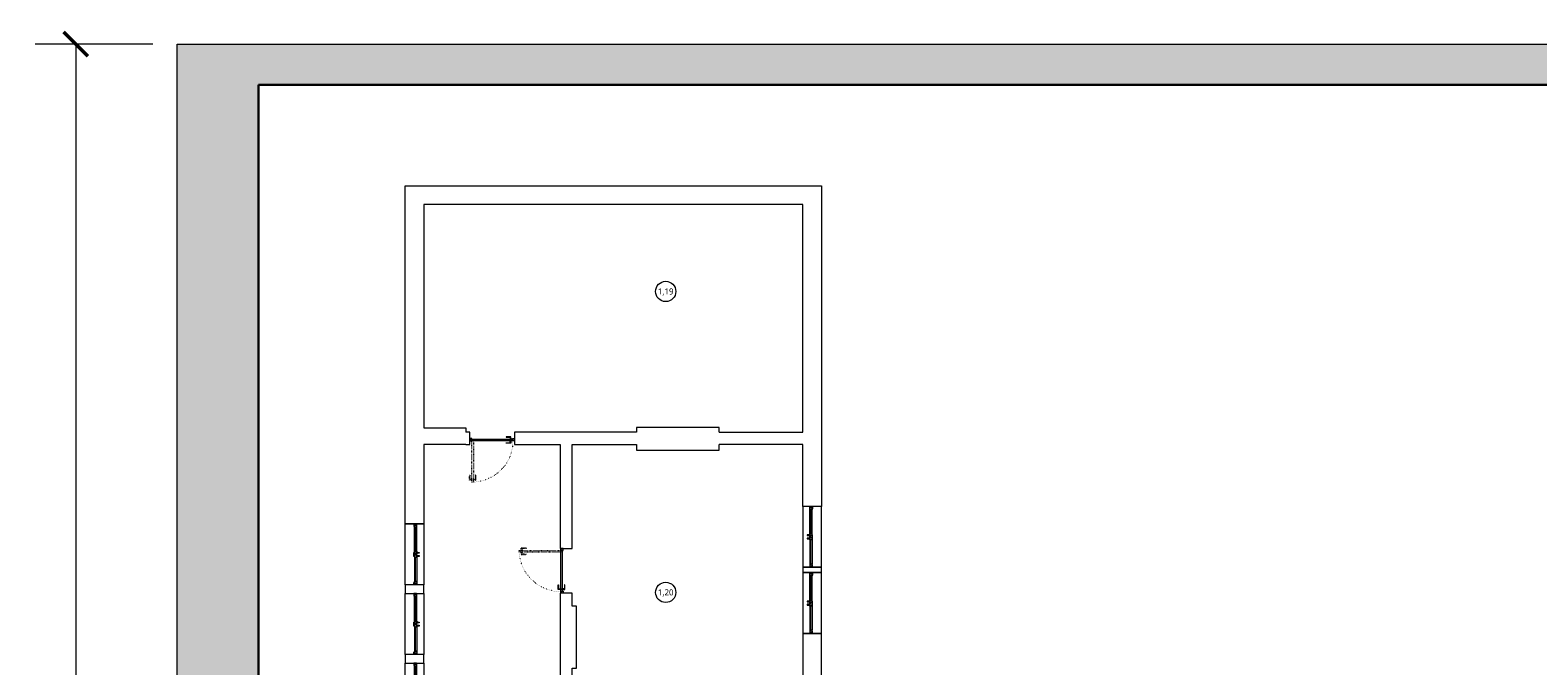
# Model space of a CAD drawing. Header units: millimetres. Extents: x 80301 to 146489, y -78581 to -28273.
# Tile 26 of 135: x 93870 to 97584, y -63867 to -62301. Entities that reach past the tile are written whole.
import ezdxf
from ezdxf.enums import TextEntityAlignment as Align

# ---------------------------------------------------------------- set-up
doc = ezdxf.new("R2010")
doc.units = ezdxf.units.MM
doc.linetypes.add('ACAD_ISO03W100', pattern=[30, 12, -18])
doc.linetypes.add('ACAD_ISO07W100', pattern=[3, 0, -3])
doc.layers.get('0').update_dxf_attribs({"lineweight": 0})
for name, color, linetype, lineweight in [('A-opisram.ART', 250, 'Continuous', 0), ('opis..KF', 250, 'Continuous', 15), ('stolarka_arch', 250, 'Continuous', 5), ('ściany ist..KF', 61, 'Continuous', 5)]:
    doc.layers.add(name, color=color, linetype=linetype, lineweight=lineweight)
doc.layers.add('A-pomocram.ART', color=254, linetype='Continuous', lineweight=0, plot=False)
doc.layers.add('A-wymram.ART', color=10, linetype='Continuous', lineweight=5, plot=False)
doc.layers.add('A-przekrycieram.ART', color=7, linetype='Continuous', lineweight=0, true_color=0xffffff)
doc.styles.add('ARCH', font='segoeuil.ttf')
doc.dimstyles.new('RAMKA', dxfattribs={"dimscale": 20, "dimtxt": 4, "dimasz": 3, "dimexe": 5, "dimexo": 3, "dimgap": 1, "dimtad": 1, "dimdec": 1, "dimlfac": 0.01, "dimtxsty": 'ARCH', "dimblk": 'ARCHTICK', "dimcen": 0, "dimclrd": 256, "dimclre": 256, "dimclrt": 256, "dimadec": 0, "dimazin": 0, "dimtfac": 1, "dimtdec": 1, "dimtofl": 0, "dimtmove": 1, "dimatfit": 3, "dimfxl": 10, "dimfxlon": 1, "dimlwd": 0, "dimlwe": 0, "dimarcsym": 0})

# ---------------------------------------------------------------- blocks, each defined once
blk = doc.blocks.new('*U975')
at = {"layer": 'stolarka_arch', "lineweight": 0}
blk.add_lwpolyline([(0, 0), (150, 0), (150, -46), (0, -46)], close=True, dxfattribs=at)
at = {"layer": 'stolarka_arch'}
for points in [[(0, -22), (6, -22), (6, -23), (3, -23), (3, -28), (0, -28)], [(3, -23), (8, -23), (8, -29), (2, -29), (2, -28), (3, -28)], [(8, -26), (68, -26), (68, -23), (8, -23)], [(8, -26), (68, -26), (68, -29), (8, -29)], [(73, -23), (68, -23), (68, -29), (74, -29), (74, -28), (73, -28)], [(73, -30), (69, -30), (69, -29), (73, -29)], [(70, -22), (80, -22), (80, -23), (77, -23), (77, -28), (73, -28), (73, -23), (70, -23)], [(72, -35), (70, -35), (70, -30), (72, -30)], [(77, -23), (82, -23), (82, -29), (76, -29), (76, -28), (77, -28)], [(81, -30), (77, -30), (77, -29), (81, -29)], [(80, -35), (78, -35), (78, -30), (80, -30)], [(142, -26), (82, -26), (82, -23), (142, -23)], [(142, -26), (82, -26), (82, -29), (142, -29)], [(147, -23), (142, -23), (142, -29), (148, -29), (148, -28), (147, -28)], [(150, -22), (144, -22), (144, -23), (147, -23), (147, -28), (150, -28)]]:
    blk.add_lwpolyline(points, close=True, dxfattribs=at)
blk = doc.blocks.new('*U648')
at = {"layer": 'stolarka_arch', "linetype": 'ACAD_ISO03W100', "lineweight": 0, "ltscale": 0.1}
for points in [[(3.5, 97), (-1.5, 97), (-1.5, 85), (-0.5, 85), (-0.5, 95), (3.5, 95)], [(3.5, 98), (3.5, 94), (4.5, 94), (4.5, 98)], [(4.5, 102), (4.5, 0), (8.5, 0), (8.5, 102)], [(9.5, 98), (9.5, 94), (8.5, 94), (8.5, 98)], [(9.5, 97), (14.5, 97), (14.5, 85), (13.5, 85), (13.5, 95), (9.5, 95)]]:
    blk.add_lwpolyline(points, close=True, dxfattribs=at)
at = {"layer": 'stolarka_arch'}
for points in [[(5, -4), (5, -6), (0, -6), (0, 0), (4, 0), (4, -4), (5, -4)], [(106, 0), (4, 0), (4, -4), (106, -4)], [(101, 1), (101, 6), (89, 6), (89, 5), (99, 5), (99, 1)], [(102, 1), (98, 1), (98, 0), (102, 0)], [(105, -4), (105, -6), (110, -6), (110, 0), (106, 0), (106, -4), (105, -4)], [(101, -5), (101, -10), (89, -10), (89, -9), (99, -9), (99, -5)], [(102, -5), (98, -5), (98, -4), (102, -4)]]:
    blk.add_lwpolyline(points, close=True, dxfattribs=at)
blk.add_circle((4, 0.5), 0.5, dxfattribs=at)
at = {"layer": 'stolarka_arch', "linetype": 'ACAD_ISO07W100', "lineweight": 0, "ltscale": 0.5}
blk.add_arc((4, 0), 102, 0, 89.6506, dxfattribs=at)
blk = doc.blocks.new('nr pom')
at = {"layer": 'opis..KF', "lineweight": 20}
blk.add_circle((0, 0), 25, dxfattribs=at)
at = {"layer": 'opis..KF', "style": 'ARCH'}
blk.add_attdef('00', text='', height=15, dxfattribs=at).set_placement((0, 0), align=Align.MIDDLE_CENTER)
blk = doc.blocks.new('_ArchTick')
at = {"color": 0, "linetype": 'ByBlock', "const_width": 0.15}
blk.add_lwpolyline([(-0.5, -0.5), (0.5, 0.5)], dxfattribs=at)
blk = doc.blocks.new('*D1238')
at = {"layer": 'A-wymram.ART', "linetype": 'Continuous', "lineweight": 0, "transparency": 16777216}
for p, q in [((-60, 4200), (-350, 4200)), ((-250, 4200), (-250, 0)), ((-60, 0), (-350, 0))]:
    blk.add_line(p, q, dxfattribs=at)
at = {"layer": 'Defpoints', "color": 0, "transparency": 16777216}
for p in [(0, 4200), (0, 0), (-250, 0)]:
    blk.add_point(p, dxfattribs=at)
at = {"layer": 'A-wymram.ART', "lineweight": 0, "transparency": 16777216, "xscale": 60, "yscale": 60, "zscale": 60}
for p, rotation in [((-250, 4200), 90), ((-250, 0), 270)]:
    blk.add_blockref('_ArchTick', p, dxfattribs=dict(at, rotation=rotation))
at = {"layer": 'A-wymram.ART', "transparency": 16777216, "insert": (-310.7, 2100), "char_height": 80, "attachment_point": 5, "rotation": 90, "style": 'ARCH'}
blk.add_mtext('42', dxfattribs=at)
blk = doc.blocks.new('*U1234')
at = {"layer": 'A-przekrycieram.ART'}
h = blk.add_hatch(color=256, dxfattribs=at)
h.dxf.hatch_style = 1
h.paths.add_polyline_path([(0, 4200), (8500, 4200), (8500, 0), (0, 0)])
h.paths.add_polyline_path([(200, 4100), (8400, 4100), (8400, 100), (200, 100)], flags=16)
at = {"layer": 'A-opisram.ART', "lineweight": 30}
blk.add_lwpolyline([(200, 4100), (8400, 4100), (8400, 100), (200, 100)], close=True, dxfattribs=at)
at = {"layer": 'A-pomocram.ART'}
blk.add_lwpolyline([(0, 4200), (8500, 4200), (8500, 0), (0, 0)], close=True, dxfattribs=at)
at = {"layer": 'A-wymram.ART'}
dim = blk.add_linear_dim(base=(-250, 0), p1=(0, 4200), p2=(0, 0), angle=90, dimstyle='RAMKA', dxfattribs=at)
dim.commit()
dim.dimension.update_dxf_attribs({"geometry": '*D1238', "text_midpoint": (-310.67, 2100)})

msp = doc.modelspace()

# ---------------------------------------------------------------- linework, layer by layer
at = {"layer": 'ściany ist..KF', "linetype": 'ByBlock'}
for p, q in [((94953.04, -63291.99), (94943.07, -63291.99)), ((94953.04, -63321.99), (94953.04, -63291.99)), ((94943.07, -63321.99), (94953.04, -63321.99))]:
    msp.add_line(p, q, dxfattribs=at)
for points in [[(94839.07, -63517.89), (94793.07, -63517.89), (94793.07, -62684.99), (95819.07, -62684.99), (95819.07, -63474.48), (95773.07, -63474.48), (95773.07, -63321.99), (95566.62, -63321.99)], [(95566.62, -63291.99), (95773.07, -63291.99), (95773.07, -62730.99), (94839.07, -62730.99), (94839.07, -63280.99), (94943.07, -63280.99), (94943.07, -63291.99)], [(95363.62, -63291.99), (95063.03, -63291.99), (95063.03, -63321.99), (95174.91, -63321.99), (95174.91, -63578.52), (95204.91, -63578.52), (95204.91, -63321.99), (95363.62, -63321.99)], [(95566.62, -63291.99), (95566.62, -63279.97), (95363.62, -63279.97), (95363.62, -63291.99)], [(94943.07, -63321.99), (94839.07, -63321.99), (94839.07, -63517.89)], [(95363.62, -63321.99), (95363.62, -63335.97), (95566.62, -63335.97), (95566.62, -63321.99)], [(95204.91, -63688.52), (95174.91, -63688.52), (95174.91, -64339.99), (95828.97, -64339.99), (95828.97, -64293.99), (95819.07, -64293.99), (95819.07, -64241.91), (95773.07, -64241.91), (95773.07, -64309.99), (95204.91, -64309.99), (95204.91, -64045.25), (95215.91, -64045.25), (95215.91, -63977.23), (95204.91, -63977.23), (95204.91, -63873.25), (95215.91, -63873.25), (95215.91, -63720.23), (95204.91, -63720.23), (95204.91, -63688.52), (95174.91, -63688.52)]]:
    msp.add_lwpolyline(points, dxfattribs=at)
for points in [[(95773.07, -63637.78), (95819.07, -63637.78), (95819.07, -63624.48), (95773.07, -63624.48)], [(94793.07, -63689.37), (94839.07, -63689.37), (94839.07, -63667.89), (94793.07, -63667.89)], [(95773.07, -63920.43), (95819.07, -63920.43), (95819.07, -63787.78), (95773.07, -63787.78)], [(94793.07, -63860.85), (94839.07, -63860.85), (94839.07, -63839.37), (94793.07, -63839.37)]]:
    msp.add_lwpolyline(points, close=True, dxfattribs=at)

# ---------------------------------------------------------------- block references
msp.add_blockref('*U1234', (94231.99, -66535.84))
at = {"layer": 'opis..KF', "color": 30}
for p, values in [((95435.24, -62945.05), {'00': '1,19'}), ((95435.24, -63686.39), {'00': '1,20'})]:
    msp.add_blockref('nr pom', p, dxfattribs=at).add_auto_attribs(values)
at = {"layer": 'stolarka_arch', "xscale": -1}
for p, rotation in [((94953.03, -63312.99), 180), ((95176.57, -63578.52), 90)]:
    msp.add_blockref('*U648', p, dxfattribs=dict(at, rotation=rotation))
at = {"layer": 'stolarka_arch', "color": 5, "xscale": -1, "rotation": 269.9999891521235}
for p in [(95819.07, -63624.48), (95819.07, -63787.78)]:
    msp.add_blockref('*U975', p, dxfattribs=at)
at = {"layer": 'stolarka_arch', "color": 5, "rotation": 90.00001084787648}
for p in [(94793.07, -63667.89), (94793.07, -63839.37), (94793.07, -64010.85)]:
    msp.add_blockref('*U975', p, dxfattribs=at)

doc.saveas('drawing.dxf')
